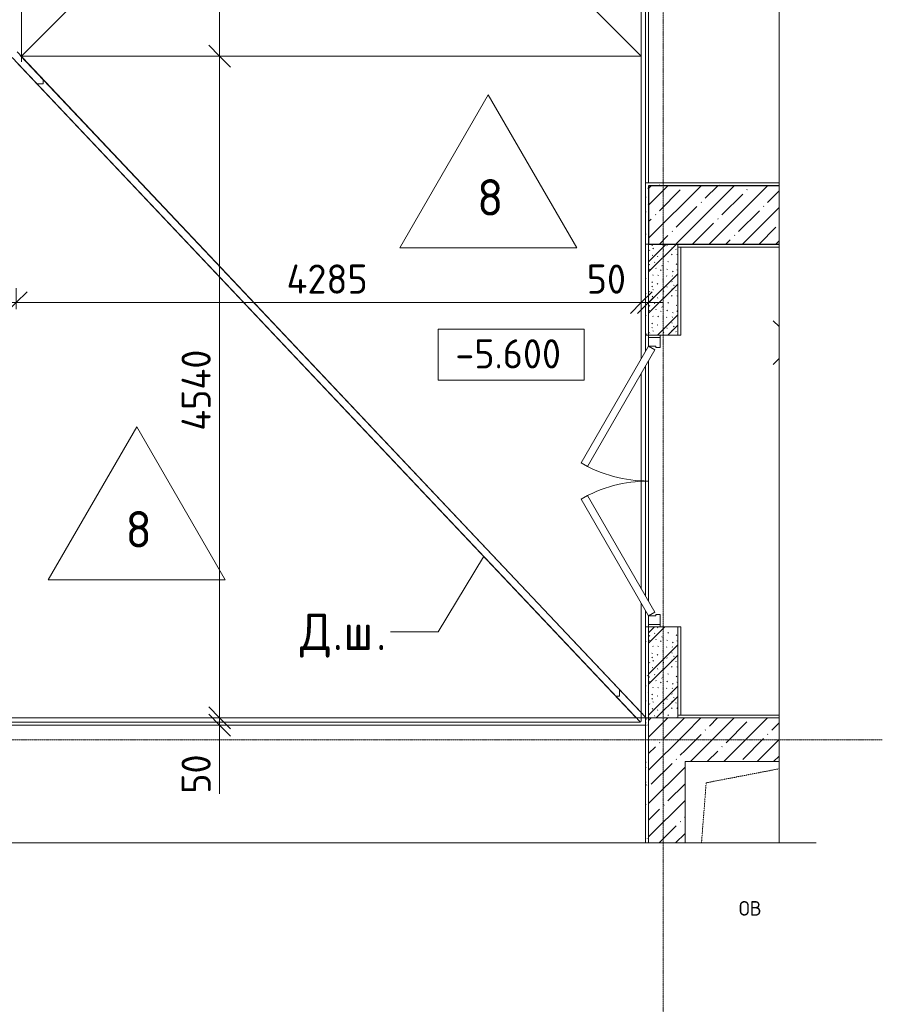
# Model space of a CAD drawing. Header units: millimetres. Extents: x -4558 to 63605, y -10605 to 130388.
# Tile 61 of 65: x 42088 to 48002, y 97485 to 104240. Entities that reach past the tile are written whole.
import ezdxf

# ---------------------------------------------------------------- set-up
doc = ezdxf.new("R2010")
doc.units = ezdxf.units.MM
doc.linetypes.add('3_ Штрих_ 1 х 1 мм', pattern=[2, 1, -1])
doc.linetypes.add('4_ Штрихпунктир_ 10 х 2 мм', pattern=[14, 10, -2, 0, -2])
for name, color, linetype, lineweight in [('A-ANNO-DIMS', 7, 'Continuous', 5), ('A-ANNO-DIMS-100', 7, 'Continuous', 5), ('A-ANNO-NOTE', 7, 'Continuous', 5), ('A-DETL-GENF', 7, 'Continuous', 13), ('A-DOOR', 7, 'Continuous', 13), ('A-DOOR-FRAM', 7, 'Continuous', 13), ('A-FLOR', 7, 'Continuous', 13), ('A-FLOR-IDEN', 7, 'Continuous', 5), ('A-GENM', 7, 'Continuous', 13), ('A-WALL', 7, 'Continuous', 13), ('A-WALL-PATT', 7, 'Continuous', 13), ('G-ANNO-DIMS', 7, 'Continuous', 5), ('G-ANNO-TEXT', 7, 'Continuous', 5), ('I-WALL', 7, 'Continuous', 13), ('M-EQPM', 7, 'Continuous', 13), ('P-SANR-FIXT', 7, 'Continuous', 13), ('S-COLS', 7, 'Continuous', 25), ('S-GRID', 7, 'Continuous', 5)]:
    doc.layers.add(name, color=color, linetype=linetype, lineweight=lineweight)
doc.styles.add('GOST Common', font='GOST_Common.ttf', dxfattribs={"height": 100})
doc.styles.add('GOST Common_2', font='GOST_Common.ttf', dxfattribs={"height": 200})
doc.styles.add('GOST Common_3', font='GOST_Common.ttf', dxfattribs={"height": 250})
doc.dimstyles.new('2_мм', dxfattribs={"dimscale": 304.8, "dimtxt": 201.142999, "dimasz": 0.492126, "dimexe": 0.328084, "dimexo": 0.492126, "dimgap": 0, "dimtad": 1, "dimdec": 0, "dimdsep": 46, "dimtxsty": 'GOST Common_2', "dimblk1": 'OBLIQUE', "dimblk2": 'OBLIQUE', "dimsah": 1, "dimcen": 0.09, "dimdle": 0.328084, "dimadec": 5, "dimazin": 2, "dimtfac": 1, "dimtdec": 4, "dimtix": 1, "dimtmove": 0, "dimatfit": 3, "dimfxl": 1, "dimtvp": 1, "dimtolj": 1, "dimtzin": 0, "dimarcsym": 2})
doc.dimstyles.new('2_мм_1', dxfattribs={"dimscale": 304.8, "dimtxt": 201.142999, "dimasz": 0.492126, "dimexe": 0.328084, "dimexo": 0.492126, "dimgap": 0, "dimtad": 1, "dimdec": 0, "dimdsep": 46, "dimtxsty": 'GOST Common_2', "dimblk1": 'OBLIQUE', "dimblk2": 'OBLIQUE', "dimsah": 1, "dimcen": 0.09, "dimdle": 0.328084, "dimadec": 5, "dimazin": 2, "dimtfac": 1, "dimtdec": 4, "dimtix": 1, "dimtmove": 1, "dimatfit": 3, "dimfxl": 1, "dimtvp": 1, "dimtolj": 1, "dimtzin": 0, "dimarcsym": 2})
pattern_1 = [(0, (0, 0), (203.2, 50.8), [3.353, -149.047, 3.353, -149.047, -812.8]), (0, (0, 0), (203.2, 50.8), [-304.8, 3.353, -301.447, 3.353, -149.047, -355.6]), (0, (0, 0), (203.2, 50.8), [-762, 3.353, -98.247, 3.353, -250.647]), (120, (76.2, 25.4), (-145.59409, 150.576362), [3.353, -149.047, 3.353, -149.047, -812.8]), (120, (76.2, 25.4), (-145.59409, 150.576362), [-304.8, 3.353, -301.447, 3.353, -149.047, -355.6]), (120, (76.2, 25.4), (-145.59409, 150.576362), [-762, 3.353, -98.247, 3.353, -250.647]), (240, (101.6, 127), (-57.60591, -201.376362), [3.353, -149.047, 3.353, -149.047, -812.8]), (240, (101.6, 127), (-57.60591, -201.376362), [-304.8, 3.353, -301.447, 3.353, -149.047, -355.6]), (240, (101.6, 127), (-57.60591, -201.376362), [-762, 3.353, -98.247, 3.353, -250.647])]
pattern_2 = [(45, (0, 0), (-114.04925, 114.04925), []), (45, (114.05, 0), (-114.04925, 114.04925), [201.612, -40.322, 3.353, -36.97])]

# ---------------------------------------------------------------- blocks, each defined once
blk = doc.blocks.new('Наметкина 10_РД_АР_П_Отделка_R21_rvt-1--01_Подвал_МП_часть А')
at = {"layer": 'A-WALL-PATT', "lineweight": 5}
h = blk.add_hatch(dxfattribs=at)
h.set_pattern_fill('FP_6', color=256, style=0, pattern_type=2)
h.set_pattern_definition(pattern_1)
h.paths.add_polyline_path([(47294.8, 103100), (47294.8, 103120), (46380, 103120), (46380, 103100), (46400, 103100)])
h = blk.add_hatch(dxfattribs=at)
h.set_pattern_fill('FP_6', color=256, style=0, pattern_type=2)
h.set_pattern_definition(pattern_1)
h.paths.add_polyline_path([(46400, 102700), (46400, 103100), (46380, 103100), (46380, 102700)])
h = blk.add_hatch(dxfattribs=at)
h.set_pattern_fill('FP_6', color=256, style=0, pattern_type=2)
h.set_pattern_definition(pattern_1)
h.paths.add_polyline_path([(46380, 99450), (46400, 99450), (46400, 100075), (46380, 100075)])
h.paths.add_polyline_path([(46400, 102075), (46400, 102700), (46380, 102700), (46380, 102075)])
h = blk.add_hatch(dxfattribs=at)
h.set_pattern_fill('FP_6', color=256, style=0, pattern_type=2)
h.set_pattern_definition(pattern_1)
h.paths.add_polyline_path([(46380, 98592), (46400, 98592), (46400, 99450), (46380, 99450)])
at = {"layer": 'A-WALL'}
for p, q in [((47294.8, 103120), (46380, 103120)), ((46380, 103120), (46380, 103100)), ((46380, 103100), (46380, 102700)), ((46400, 103100), (47294.8, 103100)), ((46400, 102700), (46400, 103100)), ((46400, 102700), (46380, 102700)), ((46380, 102700), (46380, 102075)), ((46380, 102700), (46400, 102700)), ((46400, 102075), (46400, 102700)), ((47294.8, 102700), (46600, 102700)), ((46600, 102700), (46600, 102680)), ((46600, 102680), (47294.8, 102680)), ((46600, 102680), (46600, 102075)), ((46620, 102680), (46600, 102680)), ((46620, 102075), (46620, 102680)), ((46380, 102075), (46400, 102075)), ((46600, 102075), (46620, 102075)), ((46400, 100075), (46380, 100075)), ((46380, 100075), (46380, 99450)), ((46400, 99450), (46400, 100075)), ((46600, 100075), (46600, 99470)), ((46620, 100075), (46600, 100075)), ((46620, 99470), (46620, 100075)), ((46380, 99450), (46400, 99450)), ((46400, 99450), (46380, 99450)), ((46380, 99450), (46380, 98592)), ((46400, 98592), (46400, 99450)), ((46600, 99470), (46620, 99470)), ((47294.8, 99470), (46600, 99470)), ((46600, 99470), (46600, 99450)), ((46600, 99450), (47294.8, 99450))]:
    blk.add_line(p, q, dxfattribs=at)
blk = doc.blocks.new('АР_Дверь двупольная - 2000х2100h_925_925__техн_-4751235--01_Подвал_МП_часть А')
at = {"layer": 'A-DOOR'}
for p, q in [((-925, 100), (-123.9, 562.5)), ((-123.9, 562.5), (-98.9, 519.2)), ((123.9, 562.5), (98.9, 519.2)), ((925, 100), (123.9, 562.5)), ((-98.9, 519.2), (-900, 56.7)), ((98.9, 519.2), (900, 56.7)), ((-900, 56.7), (-925, 100)), ((900, 56.7), (925, 100))]:
    blk.add_line(p, q, dxfattribs=at)
at = {"layer": 'A-DOOR', "lineweight": 5}
for centre, start, end in [((-925, 100), 0, 30), ((925, 100), 150, 180)]:
    blk.add_arc(centre, 925, start, end, dxfattribs=at)
at = {"layer": 'A-DOOR-FRAM'}
for p, q in [((-985, 100), (-1000, 100)), ((-985, 100), (-925, 100)), ((-985, 20), (-985, 100)), ((-925, 100), (-925, 50)), ((985, 100), (925, 100)), ((925, 100), (925, 50)), ((985, 20), (985, 100)), ((985, 100), (1000, 100)), ((-985, 20), (-1000, 20)), ((-915, 20), (-985, 20)), ((-925, 50), (-915, 50)), ((-915, 50), (-915, 20)), ((925, 50), (915, 50)), ((915, 50), (915, 20)), ((915, 20), (985, 20)), ((985, 20), (1000, 20))]:
    blk.add_line(p, q, dxfattribs=at)
blk = doc.blocks.new('АР_Канал вертикальный прямоугольный - ОВ-6392431--01_Подвал_МП_часть А')
at = {"layer": 'A-DETL-GENF', "linetype": '3_ Штрих_ 1 х 1 мм'}
for p, q in [((194.8, 1000), (-450, 1000)), ((-450, 1000), (-450, 442)), ((-305, 855), (194.8, 951)), ((-337.3, 442), (-305, 855))]:
    blk.add_line(p, q, dxfattribs=at)
at = {"layer": 'M-EQPM'}
for p, q in [((-450, 442), (-450, 1000)), ((-450, 1000), (194.8, 1000))]:
    blk.add_line(p, q, dxfattribs=at)
blk = doc.blocks.new('АР_Трап - 100-100-V27--01_Подвал_МП_часть А')
at = {"layer": 'P-SANR-FIXT'}
for p, q in [((-110.2, 110.2), (-150, 150)), ((-110.2, -110.2), (-150, -150))]:
    blk.add_line(p, q, dxfattribs=at)
blk = doc.blocks.new('АР-Заполнение деф_ шва - Д_ш_-5582094--01_Подвал_МП_часть А')
at = {"layer": 'A-GENM'}
for p, q in [((0, 25), (5475, 25)), ((0, -25), (5475, -25))]:
    blk.add_line(p, q, dxfattribs=at)
blk = doc.blocks.new('АР-Заполнение деф_ шва - Д_ш_-5402230--01_Подвал_МП_часть А')
at = {"layer": 'A-GENM'}
blk.add_line((0, 25), (21235, 25), dxfattribs=at)
blk = doc.blocks.new('АР-Заполнение деф_ шва - Д_ш_-4327464--01_Подвал_МП_часть А')
at = {"layer": 'A-GENM'}
for p, q in [((0, 25), (5880, 25)), ((0, -25), (5900, -25))]:
    blk.add_line(p, q, dxfattribs=at)
blk = doc.blocks.new('АР-Заполнение деф_ шва - Д_ш_-4492661--01_Подвал_МП_часть А')
at = {"layer": 'A-GENM'}
for p, q in [((0, 25), (6199.7, 25)), ((0, -25), (6199.7, -25))]:
    blk.add_line(p, q, dxfattribs=at)
blk = doc.blocks.new('АР-Заполнение деф_ шва - Д_ш__Пристенный-5582093--01_Подвал_МП_часть А')
at = {"layer": 'A-GENM'}
for p, q in [((1025, 25), (1040, 25)), ((1200, 25), (2850, 25)), ((3010, 25), (3025, 25)), ((0, -25), (1186.6, -25)), ((1286.6, -25), (2763.4, -25)), ((2863.4, -25), (3675, -25))]:
    blk.add_line(p, q, dxfattribs=at)
blk = doc.blocks.new('Линия разрыва - М 1_100-2832262--01_Подвал_МП_часть А')
at = {"layer": 'A-DETL-GENF', "lineweight": 5}
blk.add_line((14600, 0), (28671.2, 0), dxfattribs=at)
blk = doc.blocks.new('Линия разрыва - М 1_100-5579586--01_Подвал_МП_часть А')
at = {"layer": 'A-DETL-GENF', "lineweight": 5}
blk.add_line((12834.2, 0), (6500, 0), dxfattribs=at)
blk = doc.blocks.new('DIMBLOCK169--01_Подвал_МП_часть А')
at = {"layer": 'A-ANNO-DIMS-100', "transparency": 16777216}
for p, q in [((40700, 102255), (40700, 102398.9)), ((42065, 102255), (42065, 102398.9)), ((40700, 102298.9), (42065, 102298.9)), ((40700, 102298.9), (40700, 102255)), ((42065, 102298.9), (42065, 102255))]:
    blk.add_line(p, q, dxfattribs=at)
at = {"layer": 'A-ANNO-DIMS-100', "lineweight": 25, "transparency": 16777216}
for p, q in [((40700, 102298.9), (40775, 102373.9)), ((42065, 102298.9), (42140, 102373.9)), ((40700, 102298.9), (40625, 102223.9)), ((42065, 102298.9), (41990, 102223.9))]:
    blk.add_line(p, q, dxfattribs=at)
at = {"layer": 'A-ANNO-DIMS-100', "color": 0, "transparency": 16777216, "insert": (41121.7, 102560.3), "char_height": 200, "width": 625.93, "attachment_point": 1, "line_spacing_factor": 1.022761, "style": 'GOST Common_2'}
blk.add_mtext('1365', dxfattribs=at)
blk = doc.blocks.new('_Oblique')
at = {"color": 0, "linetype": 'ByBlock', "lineweight": -2}
blk.add_line((-0.5, -0.5), (0.5, 0.5), dxfattribs=at)
blk = doc.blocks.new('DIMBLOCK170--01_Подвал_МП_часть А')
at = {"layer": 'A-ANNO-DIMS-100', "transparency": 16777216}
for p, q in [((46350, 103840), (46350, 102198.9)), ((46350, 102298.9), (46350, 103840)), ((42065, 102255), (42065, 102398.9)), ((42065, 102298.9), (46350, 102298.9)), ((42065, 102298.9), (42065, 102255))]:
    blk.add_line(p, q, dxfattribs=at)
at = {"layer": 'A-ANNO-DIMS-100', "lineweight": 25, "transparency": 16777216}
for p, q in [((42065, 102298.9), (42140, 102373.9)), ((46350, 102298.9), (46425, 102373.9)), ((42065, 102298.9), (41990, 102223.9)), ((46350, 102298.9), (46275, 102223.9))]:
    blk.add_line(p, q, dxfattribs=at)
at = {"layer": 'A-ANNO-DIMS-100', "color": 0, "transparency": 16777216, "insert": (43917.7, 102560.3), "char_height": 200, "width": 695.477, "attachment_point": 1, "line_spacing_factor": 1.022761, "style": 'GOST Common_2'}
blk.add_mtext('4285', dxfattribs=at)
blk = doc.blocks.new('DIMBLOCK171--01_Подвал_МП_часть А')
at = {"layer": 'A-ANNO-DIMS-100', "transparency": 16777216}
for p, q in [((46350, 103840), (46350, 102198.9)), ((46350, 102298.9), (46350, 103840)), ((46400, 102255), (46400, 102398.9)), ((45975.6, 102298.9), (46355.2, 102298.9)), ((46350, 102298.9), (46500, 102298.9)), ((46355.2, 102298.9), (46375, 102298.9)), ((46400, 102298.9), (46400, 102255))]:
    blk.add_line(p, q, dxfattribs=at)
at = {"layer": 'A-ANNO-DIMS-100', "lineweight": 25, "transparency": 16777216}
for p, q in [((46350, 102298.9), (46425, 102373.9)), ((46400, 102298.9), (46475, 102373.9)), ((46350, 102298.9), (46275, 102223.9)), ((46400, 102298.9), (46325, 102223.9))]:
    blk.add_line(p, q, dxfattribs=at)
at = {"layer": 'A-ANNO-DIMS-100', "color": 0, "transparency": 16777216, "insert": (45975.6, 102560.3), "char_height": 200, "width": 335.466, "attachment_point": 1, "line_spacing_factor": 1.022761, "style": 'GOST Common_2'}
blk.add_mtext('50', dxfattribs=at)
blk = doc.blocks.new('DIMBLOCK202--01_Подвал_МП_часть А')
at = {"layer": 'A-ANNO-DIMS-100', "lineweight": 25, "transparency": 16777216}
for p, q in [((43458.9, 99450), (43383.9, 99525)), ((43458.9, 99400), (43383.9, 99475)), ((43458.9, 99450), (43533.9, 99375)), ((43458.9, 99400), (43533.9, 99325))]:
    blk.add_line(p, q, dxfattribs=at)
at = {"layer": 'A-ANNO-DIMS-100', "transparency": 16777216}
for p, q in [((43502.9, 99450), (43358.9, 99450)), ((43458.9, 99300), (43458.9, 99450)), ((43458.9, 99450), (43502.9, 99450)), ((43458.9, 99309.4), (43458.9, 99425)), ((43502.9, 99400), (43358.9, 99400)), ((43458.9, 99400), (43502.9, 99400)), ((43458.9, 98929.8), (43458.9, 99309.4))]:
    blk.add_line(p, q, dxfattribs=at)
at = {"layer": 'A-ANNO-DIMS-100', "color": 0, "transparency": 16777216, "insert": (43197.6, 98929.8), "char_height": 200, "width": 335.466, "attachment_point": 1, "rotation": 90, "line_spacing_factor": 1.022761, "style": 'GOST Common_2'}
blk.add_mtext('50', dxfattribs=at)
blk = doc.blocks.new('DIMBLOCK203--01_Подвал_МП_часть А')
at = {"layer": 'A-ANNO-DIMS-100', "lineweight": 25, "transparency": 16777216}
for p, q in [((43458.9, 103990), (43383.9, 104065)), ((43458.9, 103990), (43533.9, 103915)), ((43458.9, 99450), (43383.9, 99525)), ((43458.9, 99450), (43533.9, 99375))]:
    blk.add_line(p, q, dxfattribs=at)
at = {"layer": 'A-ANNO-DIMS-100', "transparency": 16777216}
for p, q in [((43502.9, 103990), (43358.9, 103990)), ((43458.9, 99450), (43458.9, 103990)), ((43458.9, 103990), (43502.9, 103990)), ((43502.9, 99450), (43358.9, 99450)), ((43458.9, 99450), (43502.9, 99450))]:
    blk.add_line(p, q, dxfattribs=at)
at = {"layer": 'A-ANNO-DIMS-100', "color": 0, "transparency": 16777216, "insert": (43197.6, 101420), "char_height": 200, "width": 720.024, "attachment_point": 1, "rotation": 90, "line_spacing_factor": 1.022761, "style": 'GOST Common_2'}
blk.add_mtext('4540', dxfattribs=at)
blk = doc.blocks.new('DIMBLOCK204--01_Подвал_МП_часть А')
at = {"layer": 'A-ANNO-DIMS-100', "lineweight": 25, "transparency": 16777216}
for p, q in [((43458.9, 105400), (43383.9, 105475)), ((43458.9, 105400), (43533.9, 105325)), ((43458.9, 103990), (43383.9, 104065)), ((43458.9, 103990), (43533.9, 103915))]:
    blk.add_line(p, q, dxfattribs=at)
at = {"layer": 'A-ANNO-DIMS-100', "transparency": 16777216}
for p, q in [((43502.9, 105400), (43358.9, 105400)), ((43458.9, 103990), (43458.9, 105400)), ((43458.9, 105400), (43502.9, 105400)), ((43502.9, 103990), (43358.9, 103990)), ((43458.9, 103990), (43502.9, 103990))]:
    blk.add_line(p, q, dxfattribs=at)
at = {"layer": 'A-ANNO-DIMS-100', "color": 0, "transparency": 16777216, "insert": (43197.6, 104442.7), "char_height": 200, "width": 605.475, "attachment_point": 1, "rotation": 90, "line_spacing_factor": 1.022761, "style": 'GOST Common_2'}
blk.add_mtext('1410', dxfattribs=at)
blk = doc.blocks.new('Марка полов - Марка полов-4106608--01_Подвал_МП_часть А')
at = {"layer": 'A-FLOR-IDEN'}
for p, q in [((0, 7), (-6.062, -3.5)), ((6.062, -3.5), (0, 7)), ((-6.062, -3.5), (6.062, -3.5))]:
    blk.add_line(p, q, dxfattribs=at)
blk = doc.blocks.new('Высотные отметки - Frame_2-749557--01_Подвал_МП_часть А')
at = {"layer": 'G-ANNO-DIMS'}
for p, q in [((-5, 3.5), (-5, 0)), ((5, 3.5), (-5, 3.5)), ((5, 0), (5, 3.5)), ((-5, 0), (5, 0))]:
    blk.add_line(p, q, dxfattribs=at)

msp = doc.modelspace()

# ---------------------------------------------------------------- hatches: boundary and pattern name
at = {"layer": 'A-WALL-PATT', "lineweight": 5}
h = msp.add_hatch(dxfattribs=at)
h.set_pattern_fill('FP_3', color=256, style=0, pattern_type=2)
h.set_pattern_definition([(135, (150.28, 188.64), (-282.8427, 3e-14), [5, -395]), (135, (174.9, 237.36), (-282.8427, 3e-14), [5, -395]), (135, (211.96, 236.53), (-282.8427, 3e-14), [5, -395]), (135, (114.96, 223.96), (-282.8427, 3e-14), [5, -395]), (135, (77.54, 223.96), (-282.8427, 3e-14), [5, -395]), (135, (57.44, 184.52), (-282.8427, 3e-14), [5, -395]), (135, (66.21, 142.9), (-282.8427, 3e-14), [5, -395]), (135, (107.33, 161), (-282.8427, 3e-14), [5, -395]), (135, (99.08, 130.94), (-282.8427, 3e-14), [5, -395]), (135, (22.6, 136.46), (-282.8427, 3e-14), [5, -395]), (135, (21.16, 168.08), (-282.8427, 3e-14), [5, -395]), (135, (46.13, 96.12), (-282.8427, 3e-14), [5, -395]), (135, (3.54, 74.6), (-282.8427, 3e-14), [5, -395]), (135, (40.3, 47.56), (-282.8427, 3e-14), [5, -395]), (135, (39.77, 18.47), (-282.8427, 3e-14), [5, -395]), (135, (76.94, 37.28), (-282.8427, 3e-14), [5, -395]), (135, (114.18, 62.4), (-282.8427, 3e-14), [5, -395]), (135, (139.87, 90.2), (-282.8427, 3e-14), [5, -395]), (135, (141.44, 15.82), (-282.8427, 3e-14), [5, -395]), (135, (188.69, 26.73), (-282.8427, 3e-14), [5, -395]), (135, (176.14, 51.36), (-282.8427, 3e-14), [5, -395]), (135, (177.03, 0), (-282.8427, 3e-14), [5, -395]), (135, (276.61, 8.22), (-282.8427, 3e-14), [5, -395]), (135, (271.19, 31.72), (-282.8427, 3e-14), [5, -395]), (135, (268.29, 119.65), (-282.8427, 3e-14), [5, -395]), (135, (237.92, 101.95), (-282.8427, 3e-14), [5, -395]), (135, (237.92, 158.27), (-282.8427, 3e-14), [5, -395]), (135, (260.4, 204.35), (-282.8427, 3e-14), [5, -395]), (135, (275.54, 235.4), (-282.8427, 3e-14), [5, -395]), (135, (117.62, 268.96), (-282.8427, 3e-14), [5, -395]), (135, (203.62, 273.83), (-282.8427, 3e-14), [5, -395]), (135, (47.24, 279.3), (-282.8427, 3e-14), [5, -395]), (135, (23.2, 266.16), (-282.8427, 3e-14), [5, -395]), (135, (42.78, 232.52), (-282.8427, 3e-14), [5, -395]), (135, (177.76, 90.57), (-282.8427, 3e-14), [5, -395]), (135, (181.12, 121.8), (-282.8427, 3e-14), [5, -395]), (135, (206.73, 172.06), (-282.8427, 3e-14), [5, -395]), (135, (143.14, 136.62), (-282.8427, 3e-14), [5, -395]), (135, (211.51, 131.86), (-282.8427, 3e-14), [5, -395]), (135, (81.47, 95.1), (-282.8427, 3e-14), [5, -395]), (135, (235.13, 60.46), (-282.8427, 3e-14), [5, -395]), (135, (242.24, 4.89), (-282.8427, 3e-14), [5, -395]), (45, (0, 106.07), (-282.8427, 0), []), (45, (106.07, 0), (-282.8427, 0), []), (45, (176.78, 0), (-282.8427, 0), []), (45, (0, 176.78), (-282.8427, 0), [])])
h.paths.add_polyline_path([(46600, 99450), (46600, 100075), (46400, 100075), (46400, 99450)])
h.paths.add_polyline_path([(46400, 102075), (46600, 102075), (46600, 102700), (46400, 102700)])
h = msp.add_hatch(dxfattribs=at)
h.set_pattern_fill('FP_1', color=256, style=0, pattern_type=2)
h.set_pattern_definition(pattern_2)
h.paths.add_polyline_path([(46587.998481, 98591.98633), (46650, 98591.98633), (46650, 99450), (46400, 99450), (46400, 98591.98633)])
h = msp.add_hatch(dxfattribs=at)
h.set_pattern_fill('FP_1', color=256, style=0, pattern_type=2)
h.set_pattern_definition(pattern_2)
h.paths.add_polyline_path([(46650, 99150), (47294.821051, 99150), (47294.821051, 99450), (46650, 99450)])
at = {"layer": 'S-COLS', "lineweight": 5}
h = msp.add_hatch(dxfattribs=at)
h.set_pattern_fill('FP_1', color=256, style=0, pattern_type=2)
h.set_pattern_definition(pattern_2)
h.paths.add_polyline_path([(46400, 102700), (47294.821051, 102700), (47294.821051, 103100), (46400, 103100)])

# ---------------------------------------------------------------- linework, layer by layer
at = {"layer": 'A-FLOR'}
for p, q in [((42100, 103986.485183), (42100, 125160)), ((46380, 103120), (46380, 118300)), ((46350, 118250), (46350, 101913.39746)), ((46400, 103120), (46400, 109000)), ((42100, 103990), (44125, 106015)), ((44325, 106015), (46350, 103990)), ((42070, 104018.249888), (46380, 99454.720477)), ((46344.017015, 99420), (42037.350348, 103980)), ((46350, 103990), (42100, 103990)), ((42250, 103800), (42250, 103827.661653)), ((42207.350348, 103800), (42250, 103800)), ((46380, 101965.358984), (46380, 102075)), ((46400, 102075), (46400, 102060)), ((46380, 100284.641016), (46380, 101865.358984)), ((46400, 101900), (46400, 100250)), ((46350, 100336.60254), (46350, 101813.39746)), ((46350, 99486.485183), (46350, 100236.60254)), ((46380, 100075), (46380, 100184.641016)), ((46400, 100090), (46400, 100075)), ((46200, 99645.308712), (46200, 99600)), ((46200, 99600), (46174.017015, 99600)), ((1750, 99450), (46315.683681, 99450)), ((26995, 99420), (46344.017015, 99420)), ((40900, 99400), (46380, 99400))]:
    msp.add_line(p, q, dxfattribs=at)
at = {"layer": 'A-WALL'}
for p, q in [((46400, 99450), (46400, 98591.98633)), ((47294.821051, 99450), (46400, 99450))]:
    msp.add_line(p, q, dxfattribs=at)
at = {"layer": 'G-ANNO-DIMS'}
msp.add_line((45377.534637, 101766.026557), (45457.248408, 101766.026557), dxfattribs=at)
at = {"layer": 'G-ANNO-TEXT'}
for p, q in [((45268.137377, 100554.346005), (44957.336347, 100040.416381)), ((44636.424867, 100040.416381), (44629.737367, 100040.416381)), ((44957.336347, 100040.416381), (44636.424867, 100040.416381))]:
    msp.add_line(p, q, dxfattribs=at)
at = {"layer": 'I-WALL'}
for p, q in [((46400, 102700), (46400, 102075)), ((46600, 102700), (46400, 102700)), ((46600, 102075), (46600, 102700)), ((46400, 102075), (46600, 102075)), ((46400, 100075), (46400, 99450)), ((46600, 100075), (46400, 100075)), ((46600, 99450), (46600, 100075))]:
    msp.add_line(p, q, dxfattribs=at)
at = {"layer": 'S-COLS'}
for p, q in [((47294.821051, 103100), (46400, 103100)), ((46400, 103100), (46400, 102700)), ((46400, 102700), (47294.821051, 102700))]:
    msp.add_line(p, q, dxfattribs=at)
at = {"layer": 'S-GRID', "linetype": '4_ Штрихпунктир_ 10 х 2 мм'}
for p, q in [((46500, 96468.305261), (46500, 129588.42805)), ((48002.408154, 99300), (-3315.067646, 99300)), ((48002.408154, 99300), (-1802.909204, 99300))]:
    msp.add_line(p, q, dxfattribs=at)

# ---------------------------------------------------------------- block references
at = {"lineweight": 5}
msp.add_blockref('Наметкина 10_РД_АР_П_Отделка_R21_rvt-1--01_Подвал_МП_часть А', (0, 0), dxfattribs=at)
at = {"layer": 'A-DETL-GENF', "rotation": 269.9999999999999}
msp.add_blockref('Линия разрыва - М 1_100-2832262--01_Подвал_МП_часть А', (47294.821051, 127263.232278), dxfattribs=at)
at = {"layer": 'A-DETL-GENF'}
msp.add_blockref('Линия разрыва - М 1_100-5579586--01_Подвал_МП_часть А', (34715.786682, 98591.98633), dxfattribs=at)
at = {"layer": 'A-DOOR', "rotation": 89.99999999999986}
msp.add_blockref('АР_Дверь двупольная - 2000х2100h_925_925__техн_-4751235--01_Подвал_МП_часть А', (46500, 101075), dxfattribs=at)
at = {"layer": 'A-FLOR-IDEN', "xscale": 99.99999999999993, "yscale": 99.99999999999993, "zscale": 99.99999999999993}
for p in [(45301.1359, 103023.627139), (42890.660801, 100746.93813)]:
    msp.add_blockref('Марка полов - Марка полов-4106608--01_Подвал_МП_часть А', p, dxfattribs=at)
at = {"layer": 'A-GENM'}
for name, p, rotation in [('АР-Заполнение деф_ шва - Д_ш_-5402230--01_Подвал_МП_часть А', (42075, 125185), 270), ('АР-Заполнение деф_ шва - Д_ш_-4327464--01_Подвал_МП_часть А', (46375, 109000), 270), ('АР-Заполнение деф_ шва - Д_ш_-4492661--01_Подвал_МП_часть А', (46333.29761, 99467.760012), 133.363422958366), ('АР-Заполнение деф_ шва - Д_ш__Пристенный-5582093--01_Подвал_МП_часть А', (46375, 103100), 270)]:
    msp.add_blockref(name, p, dxfattribs=dict(at, rotation=rotation))
msp.add_blockref('АР-Заполнение деф_ шва - Д_ш_-5582094--01_Подвал_МП_часть А', (40900, 99424.999998), dxfattribs=at)
at = {"layer": 'G-ANNO-DIMS', "extrusion": (0, 0, -1), "xscale": 99.99999999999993, "yscale": 99.99999999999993, "zscale": 99.99999999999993}
msp.add_blockref('Высотные отметки - Frame_2-749557--01_Подвал_МП_часть А', (-45457.248408, 101766.026557), dxfattribs=at)
at = {"layer": 'M-EQPM'}
msp.add_blockref('АР_Канал вертикальный прямоугольный - ОВ-6392431--01_Подвал_МП_часть А', (47100, 98150), dxfattribs=at)
at = {"layer": 'P-SANR-FIXT'}
msp.add_blockref('АР_Трап - 100-100-V27--01_Подвал_МП_часть А', (47405, 102025), dxfattribs=at)

# ---------------------------------------------------------------- texts
at = {"layer": 'A-ANNO-NOTE', "insert": (47018.906744, 98193.609736), "char_height": 100, "width": 200.421875, "attachment_point": 1, "style": 'GOST Common'}
msp.add_mtext('ОВ', dxfattribs=at)
at = {"layer": 'A-FLOR-IDEN', "char_height": 250, "width": 216.455625, "attachment_point": 1, "style": 'GOST Common_3'}
for insert in [(45224.259617, 103145.688811), (42813.784518, 100868.999802)]:
    msp.add_mtext('\\fGOST Common|b0|i0|c204|p34|;8', dxfattribs=dict(at, insert=insert))
at = {"layer": 'G-ANNO-DIMS', "insert": (45075.091882, 102047.392218), "char_height": 200, "width": 917.17566319, "attachment_point": 1, "line_spacing_factor": 1.022761, "style": 'GOST Common_2'}
msp.add_mtext('-5.600', dxfattribs=at)
at = {"layer": 'G-ANNO-TEXT', "char_height": 250, "attachment_point": 1, "style": 'GOST Common_3'}
for s, insert, width in [('\\fGOST Common|b0|i0|c204|p34|;Д', (44009.424867, 100165.416381), 272.57375), ('\\fGOST Common|b0|i0|c204|p34|;ш', (44307.081117, 100165.416381), 272.57375), ('\\fGOST Common|b0|i0|c204|p34|;.', (44234.3207, 100165.416381), 88.185625), ('\\fGOST Common|b0|i0|c204|p34|;.', (44531.97695, 100165.416381), 88.185625)]:
    msp.add_mtext(s, dxfattribs=dict(at, insert=insert, width=width))

# ---------------------------------------------------------------- dimensions: what is measured, and where the dimension line sits
at = {"layer": 'A-ANNO-DIMS'}
for base, p1, p2, override, picture, middle in [((43458.933567, 105400), (43352.86755, 103990), (43352.86755, 105400), {"dimpost": '<>', "dimfxl": 1410}, 'DIMBLOCK204--01_Подвал_МП_часть А', (43358.933567, 104695)), ((43458.933567, 103990), (43352.86755, 99450), (43352.86755, 103990), {"dimpost": '<>', "dimfxl": 4540}, 'DIMBLOCK203--01_Подвал_МП_часть А', (43358.933567, 101720))]:
    dim = msp.add_linear_dim(base=base, p1=p1, p2=p2, angle=90, dimstyle='2_мм', override=override, dxfattribs=at)
    dim.commit()
    dim.dimension.update_dxf_attribs({"geometry": picture, "text_midpoint": middle})
for base, p1, p2, override, picture, middle in [((46350, 102298.93504), (42065, 102405.001057), (46350, 103990), {"dimpost": '<>', "dimfxl": 4568.746726}, 'DIMBLOCK170--01_Подвал_МП_часть А', (44207.5, 102398.93504)), ((42065, 102298.93504), (40700, 102405.001057), (42065, 102405.001057), {"dimpost": '<>', "dimfxl": 1365}, 'DIMBLOCK169--01_Подвал_МП_часть А', (41382.5, 102398.93504))]:
    dim = msp.add_linear_dim(base=base, p1=p1, p2=p2, dimstyle='2_мм', override=override, dxfattribs=at)
    dim.commit()
    dim.dimension.update_dxf_attribs({"geometry": picture, "text_midpoint": middle})
dim = msp.add_linear_dim(base=(46400, 102298.93504), p1=(46350, 103990), p2=(46400, 102405.001057), dimstyle='2_мм_1', override={"dimpost": '<>', "dimfxl": 1585.787391}, dxfattribs=at)
dim.commit()
dim.dimension.update_dxf_attribs({"geometry": 'DIMBLOCK171--01_Подвал_МП_часть А', "text_midpoint": (46143.345597, 102426.967367), "dimtype": 160})
dim = msp.add_linear_dim(base=(43458.933567, 99450), p1=(43352.86755, 99400), p2=(43352.86755, 99450), angle=90, dimstyle='2_мм_1', override={"dimpost": '<>', "dimfxl": 50}, dxfattribs=at)
dim.commit()
dim.dimension.update_dxf_attribs({"geometry": 'DIMBLOCK202--01_Подвал_МП_часть А', "text_midpoint": (43330.901239, 99097.570912), "dimtype": 160, "text_rotation": 90})

doc.saveas('drawing.dxf')
